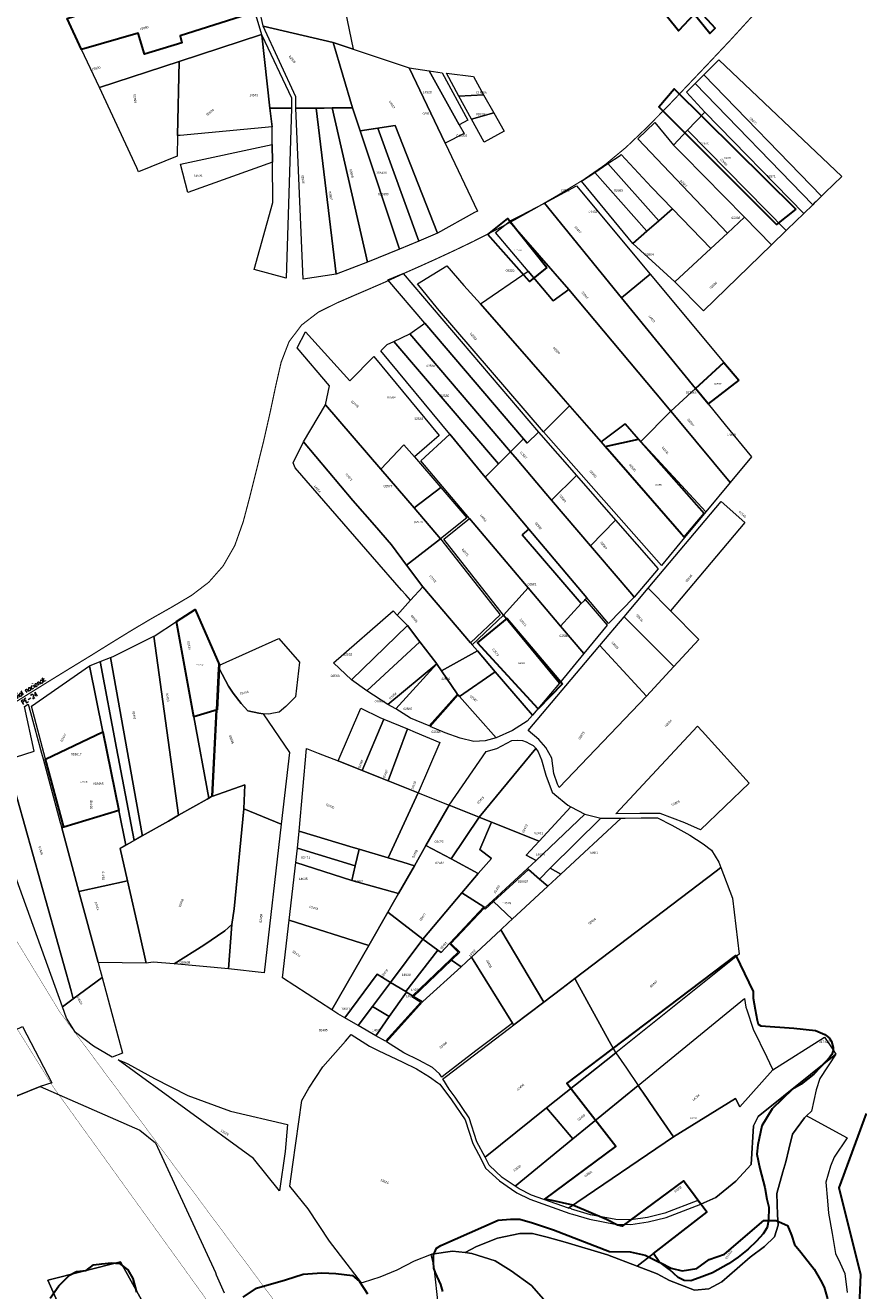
# Model space of a CAD drawing. Header units: metres. Extents: x 347609 to 404409, y 8548087 to 8605413.
# Tile 19 of 46: x 374008 to 374376, y 8561770 to 8562329. Entities that reach past the tile are written whole.
import ezdxf
from ezdxf.enums import TextEntityAlignment as Align

# ---------------------------------------------------------------- set-up
doc = ezdxf.new("R2010")
doc.units = ezdxf.units.M
doc.linetypes.add('ACAD_ISO02W100', pattern=[15, 12, -3])
doc.layers.add('02. FAJA MARGINAL', color=5, linetype='ACAD_ISO02W100', lineweight=0)
doc.layers.add('Red vial nacional', color=242, linetype='Continuous', lineweight=40)
doc.layers.add('Predios Rurales', color=90, linetype='Continuous')
doc.layers.add('ZR_LIMA_PSAD56_A_WGS84', color=210, linetype='Continuous')
doc.layers.add('Predios Rurales Nombres', color=7, linetype='Continuous', true_color=0xffffff)
doc.styles.add('ARIAL', font='arial.ttf')
doc.styles.add('ROMANS-SP', font='romans.shx', dxfattribs={"width": 0.75})
doc.styles.get("Standard").update_dxf_attribs({"font": 'simplex.shx'})

msp = doc.modelspace()

# ---------------------------------------------------------------- linework, layer by layer
at = {"layer": '02. FAJA MARGINAL', "color": 5, "true_color": 0x0000ff, "const_width": 0.15}
for points in [[(373696.32, 8562324.98), (373784.82, 8562216.74), (373862.86, 8562130.79), (373907.95, 8562074.13), (373960.75, 8561996.35), (374023.52, 8561893.19), (374126.54, 8561754.59), (374173.6, 8561585.97), (374202.08, 8561499.92), (374240.17, 8561401.95), (374277.6, 8561280.19), (374325.11, 8561183.09), (374358.83, 8561043.57), (374419.95, 8560902.47), (374526.7, 8560881.67), (374634.93, 8560876.84), (374729.39, 8560845.9), (374825.05, 8560818.75), (374868.52, 8560793.9), (374891.75, 8560717)], [(373681.58, 8562311.93), (373754.15, 8562231.46), (373846.39, 8562120.08), (373888.58, 8562066.14), (373942.51, 8561985.65), (374020.69, 8561860), (374098.04, 8561752.74), (374120.11, 8561652.14), (374147.6, 8561511.92), (374187.47, 8561414.09), (374238.46, 8561238.08), (374274.46, 8561177.07), (374292.49, 8561039.05), (374350.54, 8560953.9), (374340.45, 8560881.04), (374396.08, 8560847.4), (374523.7, 8560835.67), (374664.05, 8560804.4), (374723.68, 8560775.66), (374805.5, 8560775.88), (374828.41, 8560707.02)]]:
    msp.add_lwpolyline(points, dxfattribs=at)
at = {"layer": 'Predios Rurales', "lineweight": 0}
for points in [[(374296.82, 8562326.69), (374232.04, 8562407.1), (374227.97, 8562412.15), (374245.45, 8562421.95), (374250.24, 8562416.29), (374283.25, 8562377.3), (374277.1, 8562373.75), (374291.77, 8562356.19), (374289.67, 8562353.18), (374312.88, 8562327.91), (374310.62, 8562325.5), (374303.72, 8562334.07)], [(374117.98, 8562379.19), (374116.38, 8562407.95), (374116.37, 8562416.91), (374134.04, 8562410.49), (374153, 8562318.59), (374144.16, 8562321.55), (374113.31, 8562328.71), (374113.25, 8562328.84), (374109.96, 8562343.14), (374109.96, 8562347.95), (374113.66, 8562357.95)], [(374060.77, 8562316.36), (374058, 8562325.71), (374033.04, 8562318.39), (374026.65, 8562332.08), (374067.63, 8562345.18), (374110.63, 8562358.4), (374106.96, 8562348.49), (374107.32, 8562342.78), (374109.61, 8562334.87), (374076.5, 8562324.54), (374077.34, 8562321.37)], [(374076.12, 8562313.16), (374040.86, 8562301.62), (374033.04, 8562318.39), (374058, 8562325.71), (374060.77, 8562316.36), (374077.34, 8562321.37), (374076.5, 8562324.54), (374109.61, 8562334.87), (374112.45, 8562325.05)], [(374127.72, 8562297.51), (374113.31, 8562328.71), (374144.16, 8562321.55), (374152.7, 8562292.69), (374143.7, 8562292.63), (374140.17, 8562292.6), (374136.7, 8562292.57), (374127.71, 8562292.51)], [(374117.17, 8562284.26), (374076.62, 8562280.47), (374075.44, 8562280.47), (374076.12, 8562313.16), (374112.45, 8562325.05), (374112.59, 8562324.76), (374116.24, 8562292.53)], [(374116.24, 8562292.53), (374112.59, 8562324.76), (374125.72, 8562297.05), (374125.71, 8562292.51)], [(374156.11, 8562282.56), (374152.7, 8562292.69), (374144.16, 8562321.55), (374153, 8562318.59), (374177.72, 8562310.31), (374193.6, 8562277.04), (374207.9, 8562247.09), (374206.56, 8562246.39), (374190.33, 8562237.35), (374171.63, 8562284.9)], [(374057.38, 8562266.18), (374040.86, 8562301.62), (374076.12, 8562313.16), (374075.44, 8562280.47), (374075.25, 8562271.29), (374058.18, 8562264.46)], [(374359.99, 8562253.74), (374307.88, 8562307.2), (374314.57, 8562313.9), (374368.86, 8562262.36), (374361.57, 8562255.28)], [(374193.6, 8562277.04), (374177.72, 8562310.31), (374177.82, 8562310.28), (374186.61, 8562309.05), (374199.91, 8562285.21), (374202.09, 8562281.31)], [(374199.91, 8562285.21), (374186.61, 8562309.05), (374192.35, 8562308.18), (374203.7, 8562287.29)], [(374199.71, 8562297.78), (374194.18, 8562307.96), (374206.15, 8562306.54), (374210.66, 8562298.49)], [(374356.04, 8562249.91), (374304.14, 8562303.47), (374307.88, 8562307.2), (374359.99, 8562253.74), (374357.55, 8562251.37), (374356.69, 8562250.54)], [(374352.1, 8562246.08), (374308.32, 8562290.8), (374300.24, 8562299.56), (374304.14, 8562303.47), (374356.04, 8562249.91)], [(374205.22, 8562287.62), (374199.71, 8562297.78), (374210.66, 8562298.49), (374215.18, 8562290.45)], [(374117.37, 8562268.73), (374117.29, 8562276.52), (374117.21, 8562283.92), (374117.17, 8562284.26), (374116.24, 8562292.53), (374125.71, 8562292.51), (374125.71, 8562292.43), (374123.39, 8562217.4), (374109.21, 8562221.27), (374117.56, 8562250.84)], [(374130.88, 8562217.09), (374127.71, 8562292.51), (374136.7, 8562292.57), (374145.53, 8562219.2)], [(374145.53, 8562219.2), (374136.7, 8562292.57), (374140.17, 8562292.6), (374143.7, 8562292.63), (374159.36, 8562224.46)], [(374159.36, 8562224.46), (374143.7, 8562292.63), (374152.7, 8562292.69), (374156.11, 8562282.56), (374173.43, 8562230.22)], [(374210.88, 8562277.47), (374210.86, 8562277.51), (374205.22, 8562287.62), (374215.18, 8562290.45), (374219.69, 8562282.4)], [(374344.3, 8562238.48), (374300.77, 8562282.79), (374308.32, 8562290.8), (374352.1, 8562246.08), (374344.74, 8562238.91)], [(374173.43, 8562230.22), (374156.11, 8562282.56), (374163.9, 8562283.73), (374181.97, 8562233.83)], [(374181.97, 8562233.83), (374163.9, 8562283.73), (374171.63, 8562284.9), (374190.33, 8562237.35)], [(374318.43, 8562237.38), (374278.76, 8562279.02), (374286.3, 8562286.15), (374294.6, 8562276.24), (374298.94, 8562271.82), (374325.94, 8562244.34)], [(374337.85, 8562232.21), (374325.94, 8562244.34), (374298.94, 8562271.82), (374294.6, 8562276.24), (374300.77, 8562282.79), (374344.3, 8562238.48)], [(374117.37, 8562268.73), (374079.97, 8562255.32), (374076.65, 8562267.77), (374117.29, 8562276.52)], [(374288.1, 8562242.84), (374265.58, 8562268.04), (374270.93, 8562271.61), (374271.36, 8562272), (374284.88, 8562257.63), (374294.12, 8562248.1)], [(374282.83, 8562238.24), (374259.75, 8562264.16), (374265.58, 8562268.04), (374288.1, 8562242.84)], [(374276.54, 8562232.74), (374253.93, 8562260.29), (374259.75, 8562264.16), (374282.83, 8562238.24)], [(374271.64, 8562208.84), (374237.56, 8562250.65), (374251.74, 8562258.23), (374284.19, 8562219.27)], [(374248.25, 8562212.45), (374222.12, 8562242.46), (374222.64, 8562242.87), (374227.08, 8562245.19), (374237.56, 8562250.65), (374271.64, 8562208.84), (374304.33, 8562168.73), (374293.42, 8562158.67), (374286.62, 8562166.85)], [(374295.13, 8562215.79), (374276.54, 8562232.74), (374282.83, 8562238.24), (374288.1, 8562242.84), (374294.12, 8562248.1), (374311.1, 8562230.59)], [(374337.85, 8562232.21), (374307.77, 8562202.97), (374295.13, 8562215.79), (374311.1, 8562230.59), (374318.43, 8562237.38), (374325.94, 8562244.34)], [(374230.28, 8562220.61), (374215.95, 8562237.63), (374222.12, 8562242.46), (374248.25, 8562212.45), (374241.42, 8562207.39)], [(374237.08, 8562149.53), (374190.27, 8562204.1), (374181.41, 8562214.89), (374194.45, 8562222.9), (374201.87, 8562214.23), (374209.25, 8562206.12), (374242.8, 8562167.72), (374248.66, 8562161.02)], [(374228.23, 8562146.46), (374184.62, 8562197.52), (374168.27, 8562216.69), (374175.17, 8562219.52), (374234.86, 8562149.52), (374229.96, 8562144.66)], [(374262.54, 8562145.17), (374242.8, 8562167.72), (374209.25, 8562206.12), (374230.28, 8562220.61), (374241.42, 8562207.39), (374248.25, 8562212.45), (374286.62, 8562166.85), (374293.42, 8562158.67), (374280.09, 8562145.36), (374279.12, 8562146.41), (374273.21, 8562153.11)], [(374304.33, 8562168.73), (374271.64, 8562208.84), (374284.19, 8562219.27), (374316.75, 8562180.19)], [(374165.21, 8562133.12), (374140.82, 8562161.53), (374142.6, 8562169.88), (374128.19, 8562186.64), (374131.89, 8562193.8), (374151.6, 8562172.1), (374162.17, 8562182.89), (374190.98, 8562147.93), (374180.04, 8562138.63), (374175.42, 8562143.89)], [(374222.55, 8562140.79), (374177.98, 8562192.83), (374184.62, 8562197.52), (374228.23, 8562146.46)], [(374211.31, 8562129.56), (374195.69, 8562148.51), (374165.26, 8562185.43), (374167.97, 8562188.18), (374170.96, 8562189.52), (374217.24, 8562135.49), (374216.31, 8562134.56)], [(374217.24, 8562135.49), (374170.96, 8562189.52), (374177.98, 8562192.83), (374222.55, 8562140.79)], [(374304.33, 8562168.73), (374316.75, 8562180.19), (374323.4, 8562172.45), (374309.9, 8562161.92)], [(374319.55, 8562127.21), (374297.15, 8562154.17), (374293.42, 8562158.67), (374304.33, 8562168.73), (374309.9, 8562161.92), (374317.39, 8562152.76), (374329.03, 8562138.53)], [(374152.93, 8562119.35), (374131.01, 8562145.26), (374140.82, 8562161.53), (374165.21, 8562133.12), (374179.93, 8562115.97), (374191.66, 8562102.31), (374176.57, 8562090.77), (374169.88, 8562099.7), (374162.44, 8562108.46)], [(374289.2, 8562090.51), (374237.08, 8562149.53), (374248.66, 8562161.02), (374262.54, 8562145.17), (374264.33, 8562143.12), (374299.41, 8562102.94)], [(374308.77, 8562114.32), (374280.09, 8562145.36), (374293.42, 8562158.67), (374297.15, 8562154.17), (374319.55, 8562127.21)], [(374238.18, 8562122.38), (374225.4, 8562137.36), (374222.55, 8562140.79), (374228.23, 8562146.46), (374229.96, 8562144.66), (374234.86, 8562149.52), (374251.69, 8562130.3), (374240.68, 8562119.45)], [(374299.41, 8562102.94), (374264.33, 8562143.12), (374262.54, 8562145.17), (374273.21, 8562153.11), (374279.12, 8562146.41), (374280.09, 8562145.36), (374308.77, 8562114.32)], [(374161.56, 8562094.44), (374127.32, 8562133.64), (374127.39, 8562133.73), (374126.53, 8562135.94), (374131.01, 8562145.26), (374152.93, 8562119.35), (374162.44, 8562108.46), (374169.88, 8562099.7), (374176.57, 8562090.77), (374183.74, 8562081.17), (374178.36, 8562075.22), (374176.21, 8562077.67), (374174.41, 8562079.73)], [(374179.93, 8562115.97), (374165.21, 8562133.12), (374175.42, 8562143.89), (374180.04, 8562138.63), (374191.81, 8562125.02)], [(374204.36, 8562111.4), (374182.88, 8562136.81), (374195.69, 8562148.51), (374211.31, 8562129.56), (374230.68, 8562106.61), (374227.69, 8562104.05), (374253.81, 8562073.77), (374244.65, 8562063.76), (374230.31, 8562080.71)], [(374256.29, 8562076.26), (374230.68, 8562106.61), (374211.31, 8562129.56), (374216.31, 8562134.56), (374217.24, 8562135.49), (374222.55, 8562140.79), (374225.4, 8562137.36), (374238.18, 8562122.38), (374240.68, 8562119.45), (374257.89, 8562099.3), (374260.54, 8562096.2), (374276.14, 8562077.94), (374277.23, 8562076.66), (374265.83, 8562064.96)], [(374257.89, 8562099.3), (374240.68, 8562119.45), (374251.69, 8562130.3), (374268.96, 8562110.57)], [(374191.66, 8562102.31), (374179.93, 8562115.97), (374191.81, 8562125.02), (374203.2, 8562111.57)], [(374293.19, 8562070.61), (374283.31, 8562080.52), (374315.54, 8562118.79), (374326.01, 8562109.5)], [(374219.4, 8562068.63), (374193.09, 8562102.15), (374204.36, 8562111.4), (374230.31, 8562080.71)], [(374276.14, 8562077.94), (374260.54, 8562096.2), (374257.89, 8562099.3), (374268.96, 8562110.57), (374287.71, 8562089.17), (374277.23, 8562076.66)], [(374253.81, 8562073.77), (374227.69, 8562104.05), (374230.68, 8562106.61), (374256.29, 8562076.26), (374255.58, 8562075.55), (374255.2, 8562075.18)], [(374204.92, 8562056.37), (374183.74, 8562081.17), (374176.57, 8562090.77), (374191.66, 8562102.31), (374206.79, 8562083.13), (374218.03, 8562068.72)], [(374207.94, 8562052.84), (374192.03, 8562044.12), (374190.14, 8562046.92), (374189.95, 8562047.16), (374182.43, 8562056.94), (374176.95, 8562064.08), (374176.55, 8562064.5), (374172.44, 8562068.69), (374178.36, 8562075.22), (374183.74, 8562081.17), (374204.92, 8562056.37), (374205.57, 8562055.61)], [(374244.11, 8562038.64), (374219.4, 8562068.63), (374230.31, 8562080.71), (374244.65, 8562063.76), (374254.86, 8562051.67)], [(374294.69, 8562045.91), (374272.69, 8562067.92), (374283.31, 8562080.52), (374293.19, 8562070.61), (374305.8, 8562057.96)], [(374082.64, 8562023.76), (374075.01, 8562065.85), (374083.24, 8562071.18), (374093.59, 8562047.53), (374093.34, 8562045.07), (374092.4, 8562026.84), (374092.39, 8562026.66)], [(374254.86, 8562051.67), (374244.65, 8562063.76), (374253.81, 8562073.77), (374255.2, 8562075.18), (374255.58, 8562075.55), (374265.18, 8562064.18)], [(374075.85, 8561980.26), (374064.91, 8562059.34), (374065.09, 8562059.43), (374075.01, 8562065.85), (374082.64, 8562023.76), (374089.16, 8561987.83), (374088.51, 8561987.46)], [(374152.22, 8562040.16), (374144.32, 8562047.54), (374170.75, 8562070.54), (374172.44, 8562068.69), (374176.55, 8562064.5), (374176.95, 8562064.08)], [(374207.94, 8562052.84), (374205.57, 8562055.61), (374219.4, 8562068.63), (374244.11, 8562038.64), (374232.18, 8562024.47), (374215.76, 8562043.69)], [(374282.62, 8562032.84), (374262.05, 8562055.29), (374272.69, 8562067.92), (374294.69, 8562045.91)], [(374159.08, 8562035.27), (374152.22, 8562040.16), (374176.95, 8562064.08), (374182.43, 8562056.94)], [(374059.73, 8561971.74), (374045.78, 8562049.94), (374046.96, 8562050.46), (374064.91, 8562059.34), (374075.85, 8561980.26), (374071.34, 8561977.7), (374059.82, 8561971.15)], [(374106.5, 8562026.47), (374103.53, 8562029.57), (374099.92, 8562034.21), (374097.85, 8562037.31), (374093.84, 8562045.03), (374093.87, 8562045.56), (374094, 8562046.6), (374120.18, 8562058.31), (374129.32, 8562047.92), (374127.58, 8562032.57), (374123.28, 8562028.27), (374120.31, 8562025.82), (374117.86, 8562025.3), (374117.79, 8562025.31), (374115.8, 8562024.92), (374113.17, 8562025.14), (374111.28, 8562025.3)], [(374168.33, 8562029.18), (374159.08, 8562035.27), (374182.43, 8562056.94), (374189.95, 8562047.16)], [(374240.83, 8562005.44), (374238.17, 8562010.23), (374235.04, 8562013.68), (374230.4, 8562017.71), (374262.05, 8562055.29), (374282.62, 8562032.84), (374243.99, 8561992.47), (374243.23, 8561993.99), (374241.63, 8561998.78)], [(374048.4, 8562009.97), (374041.16, 8562048.12), (374045.78, 8562049.94), (374059.73, 8561971.74), (374059.82, 8561971.15), (374056.19, 8561969.09)], [(374199.38, 8562033.43), (374199.04, 8562033.79), (374199.01, 8562033.85), (374192.03, 8562044.12), (374207.94, 8562052.84), (374215.76, 8562043.69), (374200.03, 8562032.7)], [(374017.06, 8562005), (374010.83, 8562028.49), (374036.53, 8562046.29), (374042.44, 8562017.1)], [(374042.44, 8562017.1), (374036.53, 8562046.29), (374041.16, 8562048.12), (374048.4, 8562009.97), (374056.19, 8561969.09), (374052.56, 8561967.03), (374049.44, 8561982.44)], [(374090.94, 8561988.75), (374092.9, 8562026.81), (374093.84, 8562045.03), (374097.85, 8562037.31), (374099.92, 8562034.21), (374103.53, 8562029.57), (374106.5, 8562026.47), (374111.28, 8562025.3), (374113.17, 8562025.14), (374124.81, 8562008.07), (374121.23, 8561976.32), (374104.69, 8561983.11), (374105.11, 8561993.68)], [(374171.92, 8562027.26), (374168.33, 8562029.18), (374189.95, 8562047.16)], [(374186.6, 8562019.72), (374178.35, 8562023.11), (374171.92, 8562027.26), (374189.95, 8562047.16), (374190.14, 8562046.92), (374192.03, 8562044.12), (374199.01, 8562033.85), (374199.04, 8562033.79)], [(374216.19, 8562014.52), (374200.03, 8562032.7), (374215.76, 8562043.69), (374232.18, 8562024.47), (374229.91, 8562021.78), (374229.87, 8562021.82), (374223.43, 8562017.76)], [(374193.62, 8562016.66), (374187.07, 8562019.51), (374199.38, 8562033.43), (374200.03, 8562032.7), (374216.19, 8562014.52), (374211.27, 8562013.09), (374206.32, 8562012.8), (374200.25, 8562014.27)], [(374028.35, 8561902.79), (374001.27, 8561999.26), (373999.76, 8562004.63), (374012.12, 8562008.65), (374007.73, 8562028.3), (374009.43, 8562029.36), (374010.44, 8562025.62), (374015.27, 8562007.76), (374015.97, 8562005.17), (374023.58, 8561977.02), (374024.21, 8561974.68), (374031.81, 8561946.61), (374040.27, 8561915.33), (374041.13, 8561912.15), (374041.22, 8561911.83), (374042.08, 8561908.65), (374029.35, 8561899.25)], [(374089.16, 8561987.83), (374082.64, 8562023.76), (374092.39, 8562026.66), (374090.44, 8561988.78), (374090.42, 8561988.55)], [(374146.34, 8562004.27), (374156.32, 8562027.57), (374164.76, 8562023.45), (374166.5, 8562022.74), (374166.5, 8562022.73), (374157.02, 8562000)], [(374157.02, 8562000), (374166.5, 8562022.73), (374166.5, 8562022.74), (374176.97, 8562018.47), (374168.49, 8561995.43)], [(374025.18, 8561974.98), (374017.06, 8562005), (374042.44, 8562017.1), (374049.44, 8561982.44)], [(374181.67, 8561990.16), (374168.49, 8561995.43), (374176.97, 8562018.47), (374180.45, 8562017.05), (374191.36, 8562012.4), (374191.34, 8562012.34)], [(374269.03, 8561980.97), (374305.18, 8562019.68), (374307.26, 8562017.38), (374327.94, 8561994.5), (374306.47, 8561973.86), (374299.59, 8561976.98), (374288.64, 8561981.09), (374279.6, 8561981.09)], [(374153.05, 8561966.09), (374129.22, 8561973.22), (374132.46, 8562009.81), (374137.57, 8562007.77), (374146.34, 8562004.27), (374157.02, 8562000), (374168.49, 8561995.43), (374181.67, 8561990.16), (374168.5, 8561961.47), (374155.69, 8561965.3)], [(374208.62, 8561979.42), (374195.38, 8561984.69), (374211.75, 8562008.5), (374216.47, 8562009.74), (374223.07, 8562013.32), (374225.43, 8562013.42), (374227.84, 8562013.26), (374229.49, 8562012.7), (374231.13, 8562011.89), (374232.54, 8562011.13), (374233.54, 8562010.13), (374233.78, 8562009.76)], [(374235.15, 8561968.84), (374214.2, 8561977.2), (374208.62, 8561979.42), (374233.78, 8562009.76), (374234.74, 8562008.28), (374236.26, 8562004.73), (374238.09, 8561998.01), (374240.89, 8561990.54), (374242.11, 8561989.5), (374247.86, 8561984.76), (374249.16, 8561984)], [(374024.53, 8561895.68), (373988.05, 8561996.52), (374001.27, 8561999.26), (374028.35, 8561902.79), (374029.35, 8561899.25)], [(374061.55, 8561915.02), (374058.71, 8561927.44), (374053.25, 8561951.33), (374050, 8561965.57), (374059.82, 8561971.15), (374071.34, 8561977.7), (374075.85, 8561980.26), (374088.51, 8561987.46), (374089.16, 8561987.83), (374090.42, 8561988.55), (374090.85, 8561988.79), (374090.94, 8561988.75), (374105.11, 8561993.68), (374104.69, 8561983.11), (374100.41, 8561938.95), (374099.45, 8561932.05), (374096.34, 8561929.28), (374086.98, 8561922.96), (374073.94, 8561914.61), (374064.6, 8561915.45)], [(374180.07, 8561958), (374174.88, 8561959.56), (374168.5, 8561961.47), (374181.67, 8561990.16), (374195.38, 8561984.69), (374194.41, 8561983), (374185.18, 8561966.91)], [(374031.81, 8561946.61), (374024.21, 8561974.68), (374025.18, 8561974.98), (374049.44, 8561982.44), (374052.56, 8561967.03), (374050, 8561965.57), (374053.25, 8561951.33)], [(374097.87, 8561912.49), (374099.45, 8561932.05), (374100.41, 8561938.95), (374104.69, 8561983.11), (374121.23, 8561976.32), (374113.61, 8561910.65)], [(374208.62, 8561979.42), (374208.62, 8561979.41), (374196.29, 8561960.99), (374185.18, 8561966.91), (374194.41, 8561983), (374195.38, 8561984.69)], [(374255.37, 8561980.77), (374233.93, 8561960.29), (374229.5, 8561962.73), (374235.15, 8561968.84), (374249.16, 8561984)], [(374208.28, 8561954.6), (374196.29, 8561960.99), (374208.62, 8561979.41), (374208.62, 8561979.42), (374214.2, 8561977.2), (374209, 8561965.14), (374214.14, 8561961.16)], [(374210.74, 8561939.86), (374201.04, 8561946.05), (374208.28, 8561954.6), (374214.14, 8561961.16), (374209, 8561965.14), (374214.2, 8561977.2), (374235.15, 8561968.84), (374229.5, 8561962.73), (374233.93, 8561960.29), (374230.06, 8561956.73), (374214.69, 8561942.59), (374211.33, 8561939.49)], [(374237.22, 8561897.73), (374218.28, 8561929.72), (374221.69, 8561932.88), (374223.29, 8561934.36), (374239.01, 8561948.94), (374244.79, 8561954.29), (374271.47, 8561979.01), (374273.18, 8561979.02), (374280.21, 8561979.08), (374287.4, 8561979.12), (374293.87, 8561975.97), (374301.76, 8561971.52), (374307.64, 8561967.7), (374311.33, 8561964.91), (374314.59, 8561959.56), (374315.48, 8561957.24), (374313.33, 8561955.61), (374250.9, 8561908.14), (374245.22, 8561903.81)], [(374235.35, 8561952.13), (374230.44, 8561956.4), (374230.06, 8561956.73), (374233.93, 8561960.29), (374255.37, 8561980.77), (374262.47, 8561979.07), (374240.12, 8561956.87)], [(374244.79, 8561954.29), (374240.12, 8561956.87), (374262.47, 8561979.07), (374262.9, 8561978.97), (374271.47, 8561979.01)], [(374128.36, 8561965.77), (374129.22, 8561973.22), (374153.05, 8561966.09), (374155.69, 8561965.3), (374153.96, 8561958)], [(374127.63, 8561959.47), (374128.36, 8561965.77), (374153.96, 8561958), (374152.4, 8561951.46)], [(374173.07, 8561945.79), (374152.4, 8561951.46), (374153.96, 8561958), (374155.69, 8561965.3), (374168.5, 8561961.47), (374174.88, 8561959.56), (374180.07, 8561958)], [(374183.73, 8561925.6), (374168.29, 8561937.44), (374170.82, 8561941.85), (374173.07, 8561945.79), (374180.07, 8561958), (374185.18, 8561966.91), (374196.29, 8561960.99), (374208.28, 8561954.6), (374201.04, 8561946.05)], [(374159.91, 8561922.83), (374124.68, 8561934.03), (374127.63, 8561959.47), (374152.4, 8561951.46), (374173.07, 8561945.79), (374170.82, 8561941.85), (374168.29, 8561937.44)], [(374223.29, 8561934.36), (374215.06, 8561942.24), (374230.44, 8561956.4), (374235.35, 8561952.13), (374239.01, 8561948.94)], [(374239.01, 8561948.94), (374235.35, 8561952.13), (374240.12, 8561956.87), (374244.79, 8561954.29)], [(374250.9, 8561908.14), (374313.33, 8561955.61), (374315.48, 8561957.24), (374320.68, 8561943.65), (374323.54, 8561918.89), (374268.99, 8561875.39), (374266.15, 8561880.54), (374252.12, 8561905.93)], [(374040.27, 8561915.33), (374031.81, 8561946.61), (374053.25, 8561951.33), (374058.71, 8561927.44), (374061.55, 8561915.02)], [(374191.82, 8561919.72), (374190.48, 8561920.69), (374183.73, 8561925.6), (374201.04, 8561946.05), (374210.74, 8561939.86), (374195.85, 8561924), (374195.5, 8561923.63)], [(374203, 8561915.39), (374200.67, 8561913.28), (374196.48, 8561916.33), (374200.18, 8561919.86), (374196.21, 8561923.66), (374210.82, 8561939.22), (374211.39, 8561938.86), (374215.06, 8561942.24), (374223.29, 8561934.36), (374221.69, 8561932.88), (374218.28, 8561929.72), (374205.23, 8561917.63)], [(374146.18, 8561892.64), (374143.57, 8561894.33), (374159.91, 8561922.83), (374168.29, 8561937.44), (374183.73, 8561925.6), (374169.52, 8561906.5), (374163.54, 8561910.14), (374149.34, 8561890.82)], [(374097.87, 8561912.49), (374097.87, 8561912.44), (374073.94, 8561914.61), (374086.98, 8561922.96), (374096.34, 8561929.28), (374099.45, 8561932.05)], [(374143.57, 8561894.33), (374121.71, 8561908.44), (374124.68, 8561934.03), (374159.91, 8561922.83)], [(374190.48, 8561920.69), (374176.27, 8561902.39), (374169.52, 8561906.5), (374183.73, 8561925.6)], [(374224, 8561887.68), (374224, 8561887.69), (374223.47, 8561888.54), (374205.23, 8561917.63), (374218.28, 8561929.72), (374237.22, 8561897.73)], [(374196.13, 8561916.69), (374179.25, 8561900.58), (374176.61, 8561902.18), (374176.27, 8561902.39), (374190.48, 8561920.69), (374191.82, 8561919.72), (374195.5, 8561923.63), (374199.45, 8561919.86)], [(374182.08, 8561872.07), (374175.34, 8561875.44), (374167.7, 8561880.24), (374183.66, 8561897.89), (374183.79, 8561898.03), (374200.67, 8561913.28), (374203, 8561915.39), (374205.23, 8561917.63), (374223.47, 8561888.54), (374221.44, 8561887), (374207.26, 8561876.21), (374193.08, 8561865.42), (374192.11, 8561864.68), (374191.19, 8561866.13), (374188.02, 8561868.9)], [(374200.67, 8561913.28), (374183.79, 8561898.03), (374183.66, 8561897.89), (374179.69, 8561900.31), (374196.48, 8561916.33)], [(374030.28, 8561884.38), (374026.4, 8561890.72), (374024.53, 8561895.68), (374029.35, 8561899.25), (374042.08, 8561908.65), (374051.13, 8561875.17), (374046.51, 8561873.4), (374038.25, 8561878.25)], [(374149.34, 8561890.82), (374163.54, 8561910.14), (374169.52, 8561906.5), (374167.72, 8561904.08), (374161.53, 8561895.9), (374155.15, 8561887.47)], [(374168.98, 8561891.41), (374161.53, 8561895.9), (374167.72, 8561904.08), (374169.52, 8561906.5), (374176.27, 8561902.39), (374176.61, 8561902.18)], [(374207.72, 8561836.12), (374204.32, 8561846.73), (374198.12, 8561855.84), (374195.46, 8561859.38), (374192.65, 8561863.83), (374193.69, 8561864.62), (374222.05, 8561886.2), (374224, 8561887.69), (374224, 8561887.68), (374237.22, 8561897.73), (374245.22, 8561903.81), (374250.9, 8561908.14), (374252.12, 8561905.93), (374266.15, 8561880.54), (374268.99, 8561875.39), (374238.45, 8561851.05), (374211.26, 8561829.35)], [(374182.88, 8561897.78), (374167.25, 8561880.5), (374162.99, 8561882.95), (374168.98, 8561891.41), (374176.61, 8561902.18), (374179.25, 8561900.58), (374178.87, 8561900.22)], [(374294.59, 8561838.23), (374286, 8561850.7), (374280.93, 8561858.06), (374280.12, 8561859.23), (374278.94, 8561860.94), (374325.98, 8561899.43), (374326.48, 8561895.55), (374326.88, 8561894.37), (374329.77, 8561885.84), (374335.83, 8561873.42), (374337, 8561870.93), (374338.46, 8561867.82), (374323.8, 8561851.51), (374321.91, 8561855.27)], [(374162.99, 8561882.95), (374155.15, 8561887.47), (374161.53, 8561895.9), (374168.98, 8561891.41)], [(374003.71, 8561858.41), (373994.08, 8561880.93), (374006.83, 8561887.05), (374019.8, 8561862.14), (374014.68, 8561860.57), (374004.58, 8561856.37)], [(374164.74, 8561776.38), (374157.38, 8561773.97), (374156.71, 8561773.75), (374142.52, 8561792.26), (374133.16, 8561806.54), (374125.04, 8561816.42), (374126.29, 8561826.03), (374130.28, 8561854.3), (374133.44, 8561859.75), (374139.58, 8561869.18), (374149.6, 8561880.47), (374152.11, 8561883.45), (374160.16, 8561878.27), (374164.1, 8561876.41), (374174.9, 8561871.31), (374180.99, 8561868.29), (374186.69, 8561864.83), (374190.44, 8561862.15), (374191.36, 8561861.48), (374196.49, 8561854.68), (374202.5, 8561845.84), (374205.88, 8561835.35), (374209.66, 8561828.08), (374211.5, 8561824.51), (374217.63, 8561818.78), (374222.99, 8561815.16), (374225.3, 8561813.6), (374231.09, 8561810.69), (374248.79, 8561804.47), (374249.95, 8561804.13), (374257.45, 8561801.91), (374268.8, 8561799.73), (374275.75, 8561799.57), (374283.41, 8561800.67), (374291.27, 8561802.6), (374306.55, 8561808.55), (374309.2, 8561804.96), (374278.56, 8561781.15), (374265.44, 8561786.16), (374246.62, 8561791.81), (374238.76, 8561793.97), (374232.22, 8561795.63), (374226.61, 8561795.55), (374216.72, 8561793.54), (374207.54, 8561789.78), (374202.56, 8561787.13), (374196.86, 8561787.83), (374187.81, 8561786.45), (374187.47, 8561786.32), (374179.97, 8561783.38), (374172.33, 8561779.45)], [(374366.26, 8561874.83), (374331.91, 8561847.31), (374329.87, 8561843.17), (374328.8, 8561826.02), (374322.07, 8561818.72), (374313.24, 8561811.44), (374306.55, 8561808.55), (374305.32, 8561810.22), (374290.67, 8561804.51), (374283.03, 8561802.64), (374275.63, 8561801.57), (374269.01, 8561801.73), (374257.92, 8561803.86), (374250.52, 8561806.05), (374249.4, 8561806.37), (374249.42, 8561806.42), (374248.08, 8561806.83), (374294.6, 8561838.22), (374294.59, 8561838.23), (374321.91, 8561855.27), (374323.8, 8561851.51), (374338.46, 8561867.82), (374361.26, 8561882.32), (374364.88, 8561876.9)], [(374250.08, 8561837.33), (374242.81, 8561845.91), (374238.45, 8561851.05), (374268.99, 8561875.39), (374273.71, 8561868.53), (374278.94, 8561860.94)], [(374108.94, 8561828.74), (374049.2, 8561872.28), (374051.84, 8561871.19), (374053.4, 8561870.55), (374065.17, 8561864.08), (374079.92, 8561856.52), (374098.83, 8561849.57), (374123.93, 8561843.72), (374122.96, 8561831.76), (374120.53, 8561814.42)], [(374292.76, 8561774.85), (374287.34, 8561777.8), (374278.56, 8561781.15), (374309.2, 8561804.96), (374306.55, 8561808.55), (374313.24, 8561811.44), (374322.07, 8561818.72), (374328.8, 8561826.02), (374329.87, 8561843.17), (374331.91, 8561847.31), (374366.26, 8561874.83), (374359.2, 8561864.06), (374357.52, 8561859.03), (374355.57, 8561849.57), (374353.34, 8561847.52), (374352.49, 8561846.73), (374347.07, 8561839.4), (374345.5, 8561832.85), (374344.18, 8561827.3), (374342.92, 8561822.85), (374340.21, 8561813.29), (374340.46, 8561803.78), (374340.84, 8561799.22), (374339.14, 8561794.09), (374334.68, 8561789.79), (374328.36, 8561785.12), (374322.64, 8561780.14), (374315.86, 8561774.27), (374310.18, 8561771.14), (374303.88, 8561770.57)], [(374248.08, 8561806.83), (374231.87, 8561812.53), (374226.31, 8561815.33), (374224.61, 8561816.48), (374250.08, 8561837.33), (374278.94, 8561860.94), (374280.12, 8561859.23), (374280.93, 8561858.06), (374286, 8561850.7), (374294.59, 8561838.23), (374294.6, 8561838.22)], [(374218.88, 8561820.35), (374213.12, 8561825.74), (374211.44, 8561829), (374211.26, 8561829.35), (374238.45, 8561851.05), (374242.81, 8561845.91), (374250.08, 8561837.33), (374224.61, 8561816.48), (374224.11, 8561816.82)], [(374062.73, 8561760.34), (374029.87, 8561748.42), (374018.15, 8561774.96), (374050.25, 8561783.01)]]:
    msp.add_lwpolyline(points, close=True, dxfattribs=at)
for points in [[(374004.58, 8561856.37), (374014.68, 8561860.57), (374058.81, 8561841.18), (374065.66, 8561835.7), (374092.11, 8561778.3), (374092.5, 8561777.4), (374096, 8561769.39)], [(374240.4, 8561762.91), (374231.82, 8561772.56), (374222.88, 8561779.04), (374215.82, 8561783.49), (374205.42, 8561786.78), (374202.56, 8561787.13), (374207.54, 8561789.78), (374216.72, 8561793.54), (374226.61, 8561795.55), (374232.22, 8561795.63), (374238.76, 8561793.97), (374246.62, 8561791.81), (374265.44, 8561786.16), (374278.56, 8561781.15), (374287.34, 8561777.8), (374292.76, 8561774.85), (374303.88, 8561770.57), (374310.18, 8561771.14), (374315.86, 8561774.27), (374322.64, 8561780.14), (374328.36, 8561785.12), (374334.68, 8561789.79), (374339.14, 8561794.09), (374340.84, 8561799.22), (374340.46, 8561803.78), (374340.21, 8561813.29), (374342.92, 8561822.85), (374344.18, 8561827.3), (374345.5, 8561832.85), (374347.07, 8561839.4), (374352.49, 8561846.73), (374353.34, 8561847.52), (374354.77, 8561846.75), (374371.23, 8561837.81), (374365.53, 8561829.23), (374363.9, 8561825.32), (374361.9, 8561818.28), (374362.61, 8561810.03), (374363.1, 8561804.58), (374364.61, 8561795.6), (374366.11, 8561786.77), (374368.17, 8561782.55), (374370.25, 8561777.86), (374371.27, 8561769.53)], [(374190.72, 8561763.24), (374188.74, 8561780.9), (374187.47, 8561786.32), (374187.81, 8561786.45), (374196.86, 8561787.83), (374202.56, 8561787.13), (374205.42, 8561786.78), (374215.82, 8561783.49), (374222.88, 8561779.04), (374231.82, 8561772.56), (374240.4, 8561762.91)], [(374062.73, 8561760.34), (374050.25, 8561783.01), (374018.15, 8561774.96), (374029.87, 8561748.42)]]:
    msp.add_lwpolyline(points, dxfattribs=at)
at = {"layer": 'Red vial nacional', "transparency": 33554623, "const_width": 0.5}
msp.add_lwpolyline([(373998.89, 8562027.19), (374008.15, 8562032.98), (374017.92, 8562039.04), (374027.51, 8562044.94), (374036.83, 8562050.63), (374045.9, 8562056.26), (374054.83, 8562061.76), (374063.8, 8562067.08), (374072.87, 8562072.21), (374081.6, 8562077.38), (374089.23, 8562083.2), (374095.59, 8562090.42), (374100.72, 8562099.42), (374104.44, 8562109.95), (374107.51, 8562121.55), (374110.51, 8562133.64), (374113.54, 8562145.93), (374116.31, 8562158.15), (374118.75, 8562169.7), (374121.17, 8562180.29), (374124.67, 8562189.4), (374130.21, 8562196.76), (374137.67, 8562202.48), (374146.03, 8562206.61), (374153.85, 8562210.01), (374159.63, 8562212.49), (374167.25, 8562215.79), (374176.12, 8562219.88), (374182.16, 8562222.55), (374189.54, 8562225.88), (374197.68, 8562229.65), (374205.88, 8562233.59), (374214.63, 8562238.02), (374224.05, 8562243.04), (374234.07, 8562248.64), (374244.36, 8562254.61), (374254.49, 8562260.76), (374264.18, 8562267.46), (374273.5, 8562275.17), (374282.65, 8562283.89), (374291.97, 8562293.34), (374301.31, 8562303.16), (374310.62, 8562312.96), (374320.01, 8562322.93), (374329.51, 8562333.31)], dxfattribs=at)
at = {"layer": 'ZR_LIMA_PSAD56_A_WGS84', "linetype": 'Continuous', "lineweight": 30, "flags": 128}
for points in [[(374289.67, 8562353.18), (374312.88, 8562327.91), (374310.62, 8562325.5), (374303.72, 8562334.07), (374296.82, 8562326.69), (374232.04, 8562407.1), (374227.97, 8562412.15), (374245.45, 8562421.95), (374250.24, 8562416.29), (374283.25, 8562377.3), (374277.1, 8562373.75), (374291.77, 8562356.19), (374289.67, 8562353.18)], [(374109.61, 8562334.87), (374076.5, 8562324.54), (374077.34, 8562321.37), (374060.77, 8562316.36), (374058, 8562325.71), (374033.04, 8562318.39), (374026.65, 8562332.08), (374067.63, 8562345.18), (374110.63, 8562358.4), (374106.96, 8562348.49), (374107.32, 8562342.78), (374109.61, 8562334.87)], [(374348.53, 8562248), (374340.05, 8562241.11), (374288.11, 8562293.07), (374294.82, 8562301.03), (374348.53, 8562248)], [(374238.62, 8562222.19), (374230.85, 8562216), (374212.47, 8562236.68), (374221.31, 8562243.76), (374238.62, 8562222.19)], [(374323.4, 8562172.45), (374309.9, 8562161.92), (374304.33, 8562168.73), (374316.75, 8562180.19), (374323.4, 8562172.45)], [(374308.13, 8562113.56), (374299.32, 8562103.04), (374298.15, 8562104.38), (374275.36, 8562130.49), (374264.33, 8562143.12), (374279.12, 8562146.41), (374308.13, 8562113.56)], [(374092.9, 8562026.81), (374082.64, 8562023.76), (374075.01, 8562065.85), (374083.24, 8562071.18), (374094, 8562046.6), (374093.87, 8562045.56), (374093.84, 8562045.03), (374092.9, 8562026.81)], [(374245.48, 8562038.31), (374234.71, 8562027.27), (374207.97, 8562056.36), (374221.03, 8562067.11), (374245.48, 8562038.31)], [(374049.44, 8561982.44), (374025.18, 8561974.98), (374017.06, 8562005), (374042.44, 8562017.1), (374049.44, 8561982.44)], [(374332.66, 8561824.26), (374334.88, 8561815.94), (374335.72, 8561810.73), (374336.73, 8561807.2), (374336.56, 8561801.36), (374336.56, 8561801.31), (374335.89, 8561798.28), (374334.2, 8561795.42), (374331.18, 8561792.22), (374327.48, 8561788.69), (374323.11, 8561785.15), (374318.82, 8561782.21), (374311.76, 8561778.17), (374305.87, 8561775.99), (374302.17, 8561774.64), (374299.32, 8561774.81), (374296.63, 8561776.15), (374292.76, 8561779.69), (374288.69, 8561782.74), (374288.14, 8561783.14), (374285.74, 8561786.73), (374309.2, 8561804.96), (374298.93, 8561818.8), (374271.79, 8561798.77), (374269.8, 8561799.29), (374264.98, 8561801.81), (374250.1, 8561808.1), (374240.88, 8561810.2), (374237.63, 8561810.73), (374269.06, 8561834), (374247.37, 8561861.79), (374322.08, 8561918.3), (374329.73, 8561902.47), (374329.73, 8561899.53), (374330.57, 8561894.5), (374331.51, 8561889.78), (374331.93, 8561888.1), (374333.19, 8561887.27), (374347.65, 8561886.22), (374357.29, 8561885.17), (374361.48, 8561883.49), (374362.06, 8561883.04), (374363.37, 8561882.02), (374364.41, 8561880.35), (374365.14, 8561877.73), (374365.14, 8561876.47), (374364.51, 8561874.58), (374363.43, 8561873.32), (374362, 8561871.65), (374356.55, 8561865.99), (374350.89, 8561861.58), (374347.12, 8561859.28), (374338.11, 8561850.68), (374333.5, 8561843.13), (374331.82, 8561834.75), (374331.4, 8561830.55), (374332.66, 8561824.26)]]:
    msp.add_lwpolyline(points, close=True, dxfattribs=at)
for points in [[(374217.82, 8561386.68), (374169.44, 8561507.66), (374174.02, 8561580.07), (374211.46, 8561584.06), (374232.84, 8561567.9), (374260.15, 8561644.66), (374242.06, 8561658.62), (374245.07, 8561693.27), (374257.89, 8561706.08), (374250.1, 8561739.73), (374290.81, 8561745.76), (374308.95, 8561732.73), (374330.31, 8561731.47), (374349.91, 8561716.41), (374375.8, 8561743.78), (374377.33, 8561777.29), (374367.78, 8561815.71), (374379.84, 8561848.61)], [(374192.68, 8561769.93), (374191.74, 8561773.01), (374189.38, 8561778.21), (374188.67, 8561780.34), (374188.43, 8561782.95), (374188.43, 8561786.02), (374189.84, 8561789.1), (374191.74, 8561790.29), (374217.1, 8561801.41), (374222.54, 8561801.88), (374226.58, 8561801.88), (374232.24, 8561800.23), (374241.59, 8561797.14), (374266.24, 8561787.67), (374275.45, 8561787.44), (374282.09, 8561786.02), (374288.27, 8561782.95), (374288.69, 8561782.74), (374293.47, 8561780.34), (374293.47, 8561780.34), (374298.43, 8561779.15), (374304.82, 8561780.1), (374310.29, 8561784.13), (374317.15, 8561786.49), (374334.43, 8561801.4), (374336.56, 8561801.36), (374339.91, 8561801.31), (374344.87, 8561799.14), (374346.73, 8561794.79), (374347.98, 8561790.75), (374350.77, 8561787.34), (374356.68, 8561779.89), (374359.47, 8561774.92), (374361.18, 8561771.85), (374362.61, 8561766.8)], [(374019.15, 8561767.02), (374022.95, 8561772.46), (374027.69, 8561777.2), (374030.75, 8561778.85), (374035.03, 8561779.32), (374038.34, 8561781.69), (374041.89, 8561782.17), (374046.17, 8561782.64), (374049.72, 8561782.4), (374053.51, 8561779.56), (374055.62, 8561775.78), (374057.27, 8561769.62)], [(374104.42, 8561767.49), (374110.35, 8561771.52), (374123.14, 8561775.07), (374130.94, 8561777.67), (374139.18, 8561778.21), (374145.33, 8561777.98), (374152.67, 8561777.03), (374155.76, 8561774.43), (374159.31, 8561768.98)]]:
    msp.add_lwpolyline(points, dxfattribs=at)

# ---------------------------------------------------------------- texts
at = {"layer": 'Predios Rurales Nombres', "color": 251, "true_color": 0x636466, "style": 'ARIAL'}
for s, rotation, p in [('02890', 15.3664, (374058.96, 8562326.63)), ('02920', 13.6702, (374037.73, 8562308.88)), ('02909', -50.8111, (374124.25, 8562315.08)), ('02899', -86.3642, (374055.69, 8562298.63)), ('02912', -56.4539, (374168.43, 8562295.24)), ('02898', 38.9714, (374088.8, 8562288.92)), ('02672', -44.6066, (374327.84, 8562287.66)), ('02669', -45.5961, (374314.82, 8562269.57)), ('02906', -85.4234, (374129.87, 8562263.03)), ('02908', -74.4617, (374150.99, 8562265.36)), ('02667', -46.2286, (374297.05, 8562260.11)), ('02907', -80.357, (374141.89, 8562255.59)), ('14447', -49.9616, (374250.41, 8562239.88)), ('02666', 43.285, (374311.28, 8562212.39)), ('02598', -50.0908, (374253.53, 8562210.93)), ('14452', -50.7196, (374283.07, 8562200.49)), ('02593', -49.0191, (374204.24, 8562192.69)), ('02594', -44.0592, (374240.89, 8562186.25)), ('02578', -42.0856, (374151.81, 8562162.57)), ('02597', -51.562, (374300.36, 8562154.77)), ('02587', -47.8262, (374226.39, 8562140.21)), ('02596', -50.0889, (374288.99, 8562142.35)), ('02590', -48.9886, (374257.13, 8562131.94)), ('02595', -48.308, (374274.55, 8562134.67)), ('02571', -50.0189, (374149.34, 8562130.54)), ('14454', -49.7908, (374135.3, 8562125.41)), ('02588', -51.4091, (374243.78, 8562121.21)), ('14453', -51.6096, (374208.64, 8562112.66)), ('02582', -49.8637, (374233.01, 8562108.97)), ('02640', -41.7814, (374323.04, 8562113.88)), ('02589', -52.1046, (374261.93, 8562100.48)), ('02575', -51.6365, (374200.67, 8562097.37)), ('02572', -51.2553, (374186.4, 8562085.65)), ('02638', 50.1331, (374300.69, 8562082.89)), ('02569', -49.9965, (374178.09, 8562068.03)), ('02574', -52.235, (374226.21, 8562066.44)), ('02636', -46.4095, (374277.65, 8562068.27)), ('02455', -79.8919, (374079.38, 8562057.01)), ('02573', -51.787, (374214.11, 8562053.29)), ('02635', -48.3592, (374266.86, 8562056.23)), ('02453', -81.5359, (374069.93, 8562034.17)), ('02456', 11.6426, (374103.09, 8562033.24)), ('02564', 40.5859, (374169.59, 8562031.12)), ('02567', -39.9204, (374204.2, 8562032.46)), ('02451', -82.1468, (374055.17, 8562026.25)), ('02604', 46.6911, (374291.45, 8562018.95)), ('02447', 59.0745, (374024.65, 8562012.45)), ('09336', -69.1799, (374097.8, 8562015.26)), ('02603', 54.1341, (374253.34, 8562013.4)), ('02466', 67.2966, (374156.31, 8562000.87)), ('02467', 68.7301, (374167.32, 8561996.47)), ('14610', 68.4532, (374179.72, 8561991.38)), ('02475', 46.2718, (374208.58, 8561985.06)), ('02605', 24.8272, (374294.1, 8561984.08)), ('02448', 90.146, (374038.05, 8561982.94)), ('02470', -25.2827, (374140.72, 8561984.38)), ('02479', 63.6297, (374228.69, 8561972.34)), ('02446', -75.4711, (374013.74, 8561966.34)), ('02469', 61.07, (374180.03, 8561961.13)), ('02449', 89.8562, (374043.33, 8561951.62)), ('02480', 59.278, (374216.16, 8561945.51)), ('14611', -71.4859, (374038.46, 8561941.82)), ('02459', 68.1899, (374077.07, 8561939.44)), ('02458', 84.432, (374112.87, 8561932.84)), ('02473', -16.4645, (374133.52, 8561939.13)), ('02477', 52.0916, (374183.19, 8561933.35)), ('02494', 37.2451, (374257.52, 8561931.64)), ('02474', -37.5802, (374125.9, 8561919.64)), ('02481', 46.8366, (374192.22, 8561920.83)), ('14602', 46.5067, (374204.86, 8561917.42)), ('02495', -61.1375, (374211.39, 8561915.98)), ('02478', 50.6193, (374166.37, 8561908.63)), ('02497', 42.7939, (374284.89, 8561903.86)), ('13524', -65.2901, (374030.67, 8561899.95)), ('02496', 39.1209, (374191.84, 8561876.96)), ('02498', 41.4798, (374226.02, 8561858.32)), ('14294', 39.4415, (374303.41, 8561853.73)), ('02499', 39.3062, (374252.85, 8561845.02)), ('13526', -31.0217, (374094.19, 8561840.47)), ('13530', 37.0985, (374224.33, 8561822.57)), ('13525', -21.5962, (374164.78, 8561818.54)), ('02501', 34.7367, (374255.76, 8561820.17)), ('02502', 36.2395, (374295.4, 8561813.37)), ('017422', 56.7859, (374318.36, 8561783.95))]:
    msp.add_text(s, height=1, rotation=rotation, dxfattribs=at).set_placement(p, align=Align.BOTTOM_LEFT)
for s, p in [('14520', (374183.81, 8562298.78)), ('018396', (374207.36, 8562298.6)), ('14543', (374107.1, 8562297.47)), ('02913', (374183.71, 8562289.32)), ('018397', (374207.25, 8562289.14)), ('018398', (374198.67, 8562279.68)), ('02670', (374306.33, 8562276.19)), ('14526', (374082.48, 8562261.92)), ('018400', (374163.11, 8562263.25)), ('02671', (374335.8, 8562261.67)), ('018399', (374164.02, 8562253.79)), ('02599', (374244.77, 8562255.42)), ('02663', (374268.31, 8562255.42)), ('14432', (374256.94, 8562245.97)), ('02668', (374320.17, 8562243.29)), ('02664', (374281.91, 8562227.14)), ('09326', (374220.37, 8562220.05)), ('02586', (374185.34, 8562177.89)), ('02585', (374191.54, 8562164.71)), ('017863', (374299.98, 8562166.22)), ('02584', (374168, 8562164.03)), ('02583', (374180.05, 8562154.57)), ('14450', (374318.21, 8562147.5)), ('02577', (374166.46, 8562124.84)), ('02576', (374179.86, 8562108.98)), ('02581', (374230.09, 8562081.51)), ('02580', (374244.19, 8562058.68)), ('02562', (374148.69, 8562050.49)), ('02563', (374143.07, 8562041.03)), ('02566', (374191.98, 8562039.71)), ('018697', (374162.51, 8562029.8)), ('02565', (374175.17, 8562026.44)), ('02568', (374187.64, 8562016.33)), ('018617', (374028.34, 8562006.48)), ('018465', (374038.02, 8561993.46)), ('02491', (374233.02, 8561971.62)), ('02476', (374188.99, 8561967.87)), ('02471', (374130.07, 8561960.83)), ('02482', (374189.28, 8561958.42)), ('14604', (374233.76, 8561962.16)), ('14603', (374257.3, 8561962.95)), ('14605', (374128.97, 8561951.37)), ('02472', (374153.54, 8561950.44)), ('018637', (374225.73, 8561950.19)), ('13529', (374218.94, 8561940.73)), ('018638', (374076.35, 8561914.49)), ('14608', (374174.49, 8561909.06)), ('14606', (374178.57, 8561902.4)), ('14607', (374176.32, 8561899.6)), ('14601', (374147.69, 8561894.08)), ('02485', (374137.82, 8561884.62)), ('14609', (374161.36, 8561884.62)), ('017423', (374358.85, 8561879.43))]:
    msp.add_text(s, height=1, dxfattribs=at).set_placement(p, align=Align.BOTTOM_LEFT)
at = {"layer": 'Red vial nacional', "lineweight": 15, "insert": (374008.94, 8562033.51), "char_height": 2, "attachment_point": 5, "rotation": 31.5824, "line_spacing_factor": 1.125, "style": 'ROMANS-SP'}
msp.add_mtext_dynamic_manual_height_columns('Red vial nacional: PE-24', width=20.149, gutter_width=12.5, heights=[0], dxfattribs=at)
at = {"layer": 'ZR_LIMA_PSAD56_A_WGS84', "color": 0, "lineweight": 0, "char_height": 0.5, "width": 2.794, "attachment_point": 7}
for s, insert in [('\\fMS Shell Dlg 2|i0|b0;\\H0.515938;90228994', (374316.83, 8562270.27)), ('\\fMS Shell Dlg 2|i0|b0;\\H0.515938;90228986', (374224.35, 8562229.54)), ('\\fMS Shell Dlg 2|i0|b0;\\H0.515938;21090409', (374312.49, 8562170.6)), ('\\fMS Shell Dlg 2|i0|b0;\\H0.515938;90228986', (374286.32, 8562126.01)), ('\\fMS Shell Dlg 2|i0|b0;\\H0.515938;90275143', (374083.72, 8562046.42)), ('\\fMS Shell Dlg 2|i0|b0;\\H0.515938;90135538', (374225.79, 8562047.1)), ('\\fMS Shell Dlg 2|i0|b0;\\H0.515938;21090415', (374032.45, 8561994.85)), ('\\fMS Shell Dlg 2|i0|b0;\\H0.515938;90135538', (374301.81, 8561846.31))]:
    msp.add_mtext(s, dxfattribs=dict(at, insert=insert))

doc.saveas('drawing.dxf')
